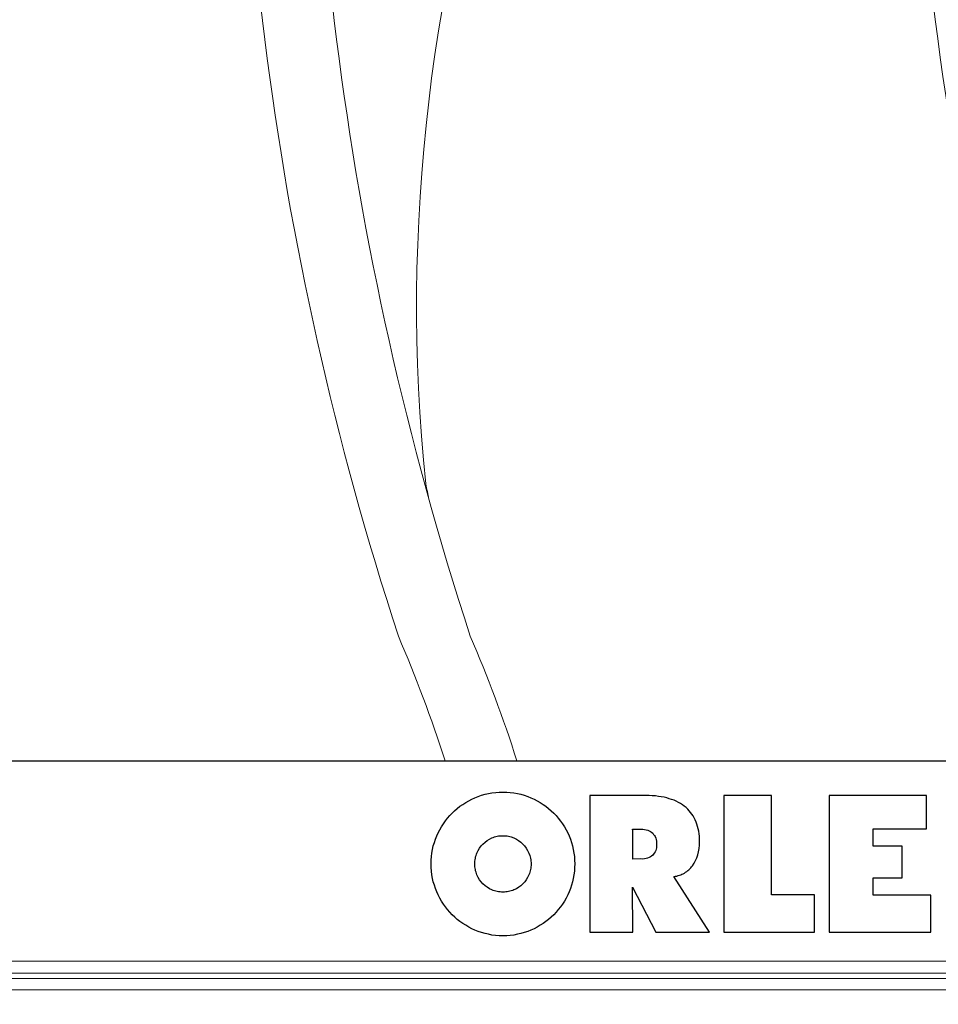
# Model space of a CAD drawing. Header units: metres. Extents: x 779 to 7046, y -512 to 9570.
# Tile 157 of 256: x 2475.62 to 2478.11, y -213.73 to -211.06. Entities that reach past the tile are written whole.
import ezdxf

# ---------------------------------------------------------------- set-up
doc = ezdxf.new("R2010")
doc.units = ezdxf.units.M
doc.linetypes.add('CIĄGłA', pattern=[0])
for name, color, linetype in [('1__logo', 7, 'Continuous'), ('PDF _Geometria', 7, 'Continuous'), ('TB_OBRYS1', 3, 'Continuous')]:
    doc.layers.add(name, color=color, linetype=linetype)
doc.layers.add('a___wymiary', color=9, linetype='Continuous', lineweight=18)
doc.layers.add('ZP_Zieleń', color=252, linetype='Continuous', lineweight=5)

# ---------------------------------------------------------------- blocks, each defined once
blk = doc.blocks.new('B-B')
at = {"layer": '1__logo', "color": 18, "lineweight": 25, "true_color": 0x000000}
for p, q in [((24.5981, -73.7649, -10.04), (24.6079, -73.763, -10.04)), ((24.5981, -73.7649, -10.04), (24.6079, -73.763, -10.04)), ((24.6079, -73.763, -10.04), (24.6177, -73.7612, -10.04)), ((24.6079, -73.763, -10.04), (24.6177, -73.7612, -10.04)), ((24.6177, -73.7612, -10.04), (24.6276, -73.7601, -10.04)), ((24.6177, -73.7612, -10.04), (24.6276, -73.7601, -10.04)), ((24.6276, -73.7601, -10.04), (24.6373, -73.7598, -10.04)), ((24.6276, -73.7601, -10.04), (24.6373, -73.7598, -10.04)), ((24.6373, -73.7598, -10.04), (24.647, -73.7595, -10.04)), ((24.6373, -73.7598, -10.04), (24.647, -73.7595, -10.04)), ((24.647, -73.7595, -10.04), (24.6569, -73.7599, -10.04)), ((24.647, -73.7595, -10.04), (24.6569, -73.7599, -10.04)), ((24.6569, -73.7599, -10.04), (24.6665, -73.7611, -10.04)), ((24.6569, -73.7599, -10.04), (24.6665, -73.7611, -10.04)), ((24.6665, -73.7611, -10.04), (24.6758, -73.7624, -10.04)), ((24.6665, -73.7611, -10.04), (24.6758, -73.7624, -10.04)), ((24.6758, -73.7624, -10.04), (24.6851, -73.7641, -10.04)), ((24.6758, -73.7624, -10.04), (24.6851, -73.7641, -10.04)), ((24.5362, -73.7918, -10.04), (24.5443, -73.7869, -10.04)), ((24.5362, -73.7918, -10.04), (24.5443, -73.7869, -10.04)), ((24.5443, -73.7869, -10.04), (24.5525, -73.7824, -10.04)), ((24.5443, -73.7869, -10.04), (24.5525, -73.7824, -10.04)), ((24.5525, -73.7824, -10.04), (24.561, -73.7778, -10.04)), ((24.5525, -73.7824, -10.04), (24.561, -73.7778, -10.04)), ((24.561, -73.7778, -10.04), (24.57, -73.7738, -10.04)), ((24.561, -73.7778, -10.04), (24.57, -73.7738, -10.04)), ((24.57, -73.7738, -10.04), (24.5792, -73.7706, -10.04)), ((24.57, -73.7738, -10.04), (24.5792, -73.7706, -10.04)), ((24.5792, -73.7706, -10.04), (24.5884, -73.7674, -10.04)), ((24.5792, -73.7706, -10.04), (24.5884, -73.7674, -10.04)), ((24.5884, -73.7674, -10.04), (24.5981, -73.7649, -10.04)), ((24.5884, -73.7674, -10.04), (24.5981, -73.7649, -10.04)), ((24.6851, -73.7641, -10.04), (24.6942, -73.7665, -10.04)), ((24.6851, -73.7641, -10.04), (24.6942, -73.7665, -10.04)), ((24.6942, -73.7665, -10.04), (24.7033, -73.7693, -10.04)), ((24.6942, -73.7665, -10.04), (24.7033, -73.7693, -10.04)), ((24.7033, -73.7693, -10.04), (24.7121, -73.7722, -10.04)), ((24.7033, -73.7693, -10.04), (24.7121, -73.7722, -10.04)), ((24.7121, -73.7722, -10.04), (24.7211, -73.7758, -10.04)), ((24.7121, -73.7722, -10.04), (24.7211, -73.7758, -10.04)), ((24.7211, -73.7758, -10.04), (24.7294, -73.7799, -10.04)), ((24.7211, -73.7758, -10.04), (24.7294, -73.7799, -10.04)), ((24.7294, -73.7799, -10.04), (24.7376, -73.784, -10.04)), ((24.7294, -73.7799, -10.04), (24.7376, -73.784, -10.04)), ((24.7376, -73.784, -10.04), (24.746, -73.7888, -10.04)), ((24.7376, -73.784, -10.04), (24.746, -73.7888, -10.04)), ((24.746, -73.7888, -10.04), (24.7538, -73.7941, -10.04)), ((24.746, -73.7888, -10.04), (24.7538, -73.7941, -10.04)), ((24.5006, -73.8225, -10.04), (24.5068, -73.8157, -10.04)), ((24.5006, -73.8225, -10.04), (24.5068, -73.8157, -10.04)), ((24.5068, -73.8157, -10.04), (24.5139, -73.8091, -10.04)), ((24.5068, -73.8157, -10.04), (24.5139, -73.8091, -10.04)), ((24.5139, -73.8091, -10.04), (24.521, -73.8033, -10.04)), ((24.5139, -73.8091, -10.04), (24.521, -73.8033, -10.04)), ((24.521, -73.8033, -10.04), (24.5286, -73.7974, -10.04)), ((24.521, -73.8033, -10.04), (24.5286, -73.7974, -10.04)), ((24.5286, -73.7974, -10.04), (24.5362, -73.7918, -10.04)), ((24.5286, -73.7974, -10.04), (24.5362, -73.7918, -10.04)), ((24.7538, -73.7941, -10.04), (24.7612, -73.7995, -10.04)), ((24.7538, -73.7941, -10.04), (24.7612, -73.7995, -10.04)), ((24.7612, -73.7995, -10.04), (24.7686, -73.8052, -10.04)), ((24.7612, -73.7995, -10.04), (24.7686, -73.8052, -10.04)), ((24.7686, -73.8052, -10.04), (24.7758, -73.8114, -10.04)), ((24.7686, -73.8052, -10.04), (24.7758, -73.8114, -10.04)), ((24.7758, -73.8114, -10.04), (24.7823, -73.8181, -10.04)), ((24.7758, -73.8114, -10.04), (24.7823, -73.8181, -10.04)), ((24.4829, -73.8446, -10.04), (24.4882, -73.8368, -10.04)), ((24.4829, -73.8446, -10.04), (24.4882, -73.8368, -10.04)), ((24.4882, -73.8368, -10.04), (24.4943, -73.8293, -10.04)), ((24.4882, -73.8368, -10.04), (24.4943, -73.8293, -10.04)), ((24.4943, -73.8293, -10.04), (24.5006, -73.8225, -10.04)), ((24.4943, -73.8293, -10.04), (24.5006, -73.8225, -10.04)), ((24.7823, -73.8181, -10.04), (24.7888, -73.8248, -10.04)), ((24.7823, -73.8181, -10.04), (24.7888, -73.8248, -10.04)), ((24.7888, -73.8248, -10.04), (24.795, -73.8319, -10.04)), ((24.7888, -73.8248, -10.04), (24.795, -73.8319, -10.04)), ((24.795, -73.8319, -10.04), (24.8009, -73.8394, -10.04)), ((24.795, -73.8319, -10.04), (24.8009, -73.8394, -10.04)), ((24.8009, -73.8394, -10.04), (24.8061, -73.8471, -10.04)), ((24.8009, -73.8394, -10.04), (24.8061, -73.8471, -10.04)), ((24.4649, -73.8772, -10.04), (24.4686, -73.8686, -10.04)), ((24.4649, -73.8772, -10.04), (24.4686, -73.8686, -10.04)), ((24.4686, -73.8686, -10.04), (24.473, -73.8603, -10.04)), ((24.4686, -73.8686, -10.04), (24.473, -73.8603, -10.04)), ((24.473, -73.8603, -10.04), (24.4779, -73.8523, -10.04)), ((24.473, -73.8603, -10.04), (24.4779, -73.8523, -10.04)), ((24.4779, -73.8523, -10.04), (24.4829, -73.8446, -10.04)), ((24.4779, -73.8523, -10.04), (24.4829, -73.8446, -10.04)), ((24.8061, -73.8471, -10.04), (24.8114, -73.8551, -10.04)), ((24.8061, -73.8471, -10.04), (24.8114, -73.8551, -10.04)), ((24.8114, -73.8551, -10.04), (24.816, -73.8637, -10.04)), ((24.8114, -73.8551, -10.04), (24.816, -73.8637, -10.04)), ((24.816, -73.8637, -10.04), (24.8202, -73.8723, -10.04)), ((24.816, -73.8637, -10.04), (24.8202, -73.8723, -10.04)), ((24.4552, -73.9038, -10.04), (24.458, -73.8947, -10.04)), ((24.4552, -73.9038, -10.04), (24.458, -73.8947, -10.04)), ((24.458, -73.8947, -10.04), (24.4613, -73.8858, -10.04)), ((24.458, -73.8947, -10.04), (24.4613, -73.8858, -10.04)), ((24.4613, -73.8858, -10.04), (24.4649, -73.8772, -10.04)), ((24.4613, -73.8858, -10.04), (24.4649, -73.8772, -10.04)), ((24.5898, -73.9002, -10.04), (24.5952, -73.895, -10.04)), ((24.5898, -73.9002, -10.04), (24.5952, -73.895, -10.04)), ((24.5952, -73.895, -10.04), (24.6016, -73.8908, -10.04)), ((24.5952, -73.895, -10.04), (24.6016, -73.8908, -10.04)), ((24.6016, -73.8908, -10.04), (24.6046, -73.8888, -10.04)), ((24.6016, -73.8908, -10.04), (24.6046, -73.8888, -10.04)), ((24.6046, -73.8888, -10.04), (24.608, -73.887, -10.04)), ((24.6046, -73.8888, -10.04), (24.608, -73.887, -10.04)), ((24.608, -73.887, -10.04), (24.6111, -73.8853, -10.04)), ((24.608, -73.887, -10.04), (24.6111, -73.8853, -10.04)), ((24.6111, -73.8853, -10.04), (24.6146, -73.8839, -10.04)), ((24.6111, -73.8853, -10.04), (24.6146, -73.8839, -10.04)), ((24.6146, -73.8839, -10.04), (24.6185, -73.8824, -10.04)), ((24.6146, -73.8839, -10.04), (24.6185, -73.8824, -10.04)), ((24.6185, -73.8824, -10.04), (24.6219, -73.881, -10.04)), ((24.6185, -73.8824, -10.04), (24.6219, -73.881, -10.04)), ((24.6219, -73.881, -10.04), (24.6256, -73.8804, -10.04)), ((24.6219, -73.881, -10.04), (24.6256, -73.8804, -10.04)), ((24.6256, -73.8804, -10.04), (24.6295, -73.8793, -10.04)), ((24.6256, -73.8804, -10.04), (24.6295, -73.8793, -10.04)), ((24.6295, -73.8793, -10.04), (24.6336, -73.8789, -10.04)), ((24.6295, -73.8793, -10.04), (24.6336, -73.8789, -10.04)), ((24.6336, -73.8789, -10.04), (24.6372, -73.8782, -10.04)), ((24.6336, -73.8789, -10.04), (24.6372, -73.8782, -10.04)), ((24.6372, -73.8782, -10.04), (24.641, -73.8782, -10.04)), ((24.6372, -73.8782, -10.04), (24.641, -73.8782, -10.04)), ((24.641, -73.8782, -10.04), (24.6451, -73.8782, -10.04)), ((24.641, -73.8782, -10.04), (24.6451, -73.8782, -10.04)), ((24.6451, -73.8782, -10.04), (24.6489, -73.8783, -10.04)), ((24.6451, -73.8782, -10.04), (24.6489, -73.8783, -10.04)), ((24.6489, -73.8783, -10.04), (24.6523, -73.8788, -10.04)), ((24.6489, -73.8783, -10.04), (24.6523, -73.8788, -10.04)), ((24.6523, -73.8788, -10.04), (24.6562, -73.8792, -10.04)), ((24.6523, -73.8788, -10.04), (24.6562, -73.8792, -10.04)), ((24.6562, -73.8792, -10.04), (24.6597, -73.88, -10.04)), ((24.6562, -73.8792, -10.04), (24.6597, -73.88, -10.04)), ((24.6597, -73.88, -10.04), (24.6671, -73.8816, -10.04)), ((24.6597, -73.88, -10.04), (24.6671, -73.8816, -10.04)), ((24.6671, -73.8816, -10.04), (24.6741, -73.8845, -10.04)), ((24.6671, -73.8816, -10.04), (24.6741, -73.8845, -10.04)), ((24.6741, -73.8845, -10.04), (24.6807, -73.8878, -10.04)), ((24.6741, -73.8845, -10.04), (24.6807, -73.8878, -10.04)), ((24.6807, -73.8878, -10.04), (24.6867, -73.8915, -10.04)), ((24.6807, -73.8878, -10.04), (24.6867, -73.8915, -10.04)), ((24.6867, -73.8915, -10.04), (24.6928, -73.896, -10.04)), ((24.6867, -73.8915, -10.04), (24.6928, -73.896, -10.04)), ((24.6928, -73.896, -10.04), (24.6982, -73.901, -10.04)), ((24.6928, -73.896, -10.04), (24.6982, -73.901, -10.04)), ((24.8202, -73.8723, -10.04), (24.8241, -73.881, -10.04)), ((24.8202, -73.8723, -10.04), (24.8241, -73.881, -10.04)), ((24.8241, -73.881, -10.04), (24.8277, -73.8901, -10.04)), ((24.8241, -73.881, -10.04), (24.8277, -73.8901, -10.04)), ((24.8277, -73.8901, -10.04), (24.8306, -73.8997, -10.04)), ((24.8277, -73.8901, -10.04), (24.8306, -73.8997, -10.04)), ((24.4499, -73.9319, -10.04), (24.4511, -73.9222, -10.04)), ((24.4499, -73.9319, -10.04), (24.4511, -73.9222, -10.04)), ((24.4511, -73.9222, -10.04), (24.4532, -73.9129, -10.04)), ((24.4511, -73.9222, -10.04), (24.4532, -73.9129, -10.04)), ((24.4532, -73.9129, -10.04), (24.4552, -73.9038, -10.04)), ((24.4532, -73.9129, -10.04), (24.4552, -73.9038, -10.04)), ((24.5733, -73.9243, -10.04), (24.5765, -73.9177, -10.04)), ((24.5733, -73.9243, -10.04), (24.5765, -73.9177, -10.04)), ((24.5765, -73.9177, -10.04), (24.5806, -73.9113, -10.04)), ((24.5765, -73.9177, -10.04), (24.5806, -73.9113, -10.04)), ((24.5806, -73.9113, -10.04), (24.5848, -73.9056, -10.04)), ((24.5806, -73.9113, -10.04), (24.5848, -73.9056, -10.04)), ((24.5848, -73.9056, -10.04), (24.5898, -73.9002, -10.04)), ((24.5848, -73.9056, -10.04), (24.5898, -73.9002, -10.04)), ((24.6982, -73.901, -10.04), (24.703, -73.9065, -10.04)), ((24.6982, -73.901, -10.04), (24.703, -73.9065, -10.04)), ((24.703, -73.9065, -10.04), (24.7075, -73.9125, -10.04)), ((24.703, -73.9065, -10.04), (24.7075, -73.9125, -10.04)), ((24.7075, -73.9125, -10.04), (24.7095, -73.9155, -10.04)), ((24.7075, -73.9125, -10.04), (24.7095, -73.9155, -10.04)), ((24.7095, -73.9155, -10.04), (24.7113, -73.9189, -10.04)), ((24.7095, -73.9155, -10.04), (24.7113, -73.9189, -10.04)), ((24.7113, -73.9189, -10.04), (24.7131, -73.9223, -10.04)), ((24.7113, -73.9189, -10.04), (24.7131, -73.9223, -10.04)), ((24.7131, -73.9223, -10.04), (24.7145, -73.9258, -10.04)), ((24.7131, -73.9223, -10.04), (24.7145, -73.9258, -10.04)), ((24.8306, -73.8997, -10.04), (24.8331, -73.909, -10.04)), ((24.8306, -73.8997, -10.04), (24.8331, -73.909, -10.04)), ((24.8331, -73.909, -10.04), (24.8352, -73.9187, -10.04)), ((24.8331, -73.909, -10.04), (24.8352, -73.9187, -10.04)), ((24.8352, -73.9187, -10.04), (24.8368, -73.9289, -10.04)), ((24.8352, -73.9187, -10.04), (24.8368, -73.9289, -10.04)), ((24.4485, -73.9607, -10.04), (24.4486, -73.9509, -10.04)), ((24.4485, -73.9607, -10.04), (24.4486, -73.9509, -10.04)), ((24.4486, -73.9509, -10.04), (24.4491, -73.9414, -10.04)), ((24.4486, -73.9509, -10.04), (24.4491, -73.9414, -10.04)), ((24.4491, -73.9414, -10.04), (24.4499, -73.9319, -10.04)), ((24.4491, -73.9414, -10.04), (24.4499, -73.9319, -10.04)), ((24.567, -73.9533, -10.04), (24.5671, -73.9495, -10.04)), ((24.567, -73.9533, -10.04), (24.5671, -73.9495, -10.04)), ((24.5671, -73.9495, -10.04), (24.5675, -73.9457, -10.04)), ((24.5671, -73.9495, -10.04), (24.5675, -73.9457, -10.04)), ((24.5675, -73.9457, -10.04), (24.5679, -73.9418, -10.04)), ((24.5675, -73.9457, -10.04), (24.5679, -73.9418, -10.04)), ((24.5679, -73.9418, -10.04), (24.5687, -73.9383, -10.04)), ((24.5679, -73.9418, -10.04), (24.5687, -73.9383, -10.04)), ((24.5687, -73.9383, -10.04), (24.5708, -73.9311, -10.04)), ((24.5687, -73.9383, -10.04), (24.5708, -73.9311, -10.04)), ((24.5708, -73.9311, -10.04), (24.5733, -73.9243, -10.04)), ((24.5708, -73.9311, -10.04), (24.5733, -73.9243, -10.04)), ((24.7145, -73.9258, -10.04), (24.7159, -73.9293, -10.04)), ((24.7145, -73.9258, -10.04), (24.7159, -73.9293, -10.04)), ((24.7159, -73.9293, -10.04), (24.7169, -73.9329, -10.04)), ((24.7159, -73.9293, -10.04), (24.7169, -73.9329, -10.04)), ((24.7169, -73.9329, -10.04), (24.718, -73.9368, -10.04)), ((24.7169, -73.9329, -10.04), (24.718, -73.9368, -10.04)), ((24.718, -73.9368, -10.04), (24.7187, -73.9404, -10.04)), ((24.718, -73.9368, -10.04), (24.7187, -73.9404, -10.04)), ((24.7187, -73.9404, -10.04), (24.7194, -73.9444, -10.04)), ((24.7187, -73.9404, -10.04), (24.7194, -73.9444, -10.04)), ((24.7194, -73.9444, -10.04), (24.7198, -73.9485, -10.04)), ((24.7194, -73.9444, -10.04), (24.7198, -73.9485, -10.04)), ((24.7198, -73.9485, -10.04), (24.7201, -73.9522, -10.04)), ((24.7198, -73.9485, -10.04), (24.7201, -73.9522, -10.04)), ((24.8368, -73.9289, -10.04), (24.8378, -73.9385, -10.04)), ((24.8368, -73.9289, -10.04), (24.8378, -73.9385, -10.04)), ((24.8378, -73.9385, -10.04), (24.8385, -73.9485, -10.04)), ((24.8378, -73.9385, -10.04), (24.8385, -73.9485, -10.04)), ((24.8385, -73.9485, -10.04), (24.8385, -73.9583, -10.04)), ((24.8385, -73.9485, -10.04), (24.8385, -73.9583, -10.04)), ((24.4493, -73.9707, -10.04), (24.4485, -73.9607, -10.04)), ((24.4493, -73.9707, -10.04), (24.4485, -73.9607, -10.04)), ((24.4503, -73.9803, -10.04), (24.4493, -73.9707, -10.04)), ((24.4503, -73.9803, -10.04), (24.4493, -73.9707, -10.04)), ((24.567, -73.957, -10.04), (24.567, -73.9533, -10.04)), ((24.567, -73.957, -10.04), (24.567, -73.9533, -10.04)), ((24.5673, -73.9607, -10.04), (24.567, -73.957, -10.04)), ((24.5673, -73.9607, -10.04), (24.567, -73.957, -10.04)), ((24.5677, -73.9648, -10.04), (24.5673, -73.9607, -10.04)), ((24.5677, -73.9648, -10.04), (24.5673, -73.9607, -10.04)), ((24.5683, -73.9684, -10.04), (24.5677, -73.9648, -10.04)), ((24.5683, -73.9684, -10.04), (24.5677, -73.9648, -10.04)), ((24.5691, -73.9724, -10.04), (24.5683, -73.9684, -10.04)), ((24.5691, -73.9724, -10.04), (24.5683, -73.9684, -10.04)), ((24.5702, -73.9764, -10.04), (24.5691, -73.9724, -10.04)), ((24.5702, -73.9764, -10.04), (24.5691, -73.9724, -10.04)), ((24.5712, -73.9799, -10.04), (24.5702, -73.9764, -10.04)), ((24.5712, -73.9799, -10.04), (24.5702, -73.9764, -10.04)), ((24.7183, -73.9709, -10.04), (24.7163, -73.9781, -10.04)), ((24.7183, -73.9709, -10.04), (24.7163, -73.9781, -10.04)), ((24.7196, -73.9635, -10.04), (24.7183, -73.9709, -10.04)), ((24.7196, -73.9635, -10.04), (24.7183, -73.9709, -10.04)), ((24.7201, -73.9559, -10.04), (24.7196, -73.9635, -10.04)), ((24.7201, -73.9559, -10.04), (24.7196, -73.9635, -10.04)), ((24.7201, -73.9522, -10.04), (24.7201, -73.9559, -10.04)), ((24.7201, -73.9522, -10.04), (24.7201, -73.9559, -10.04)), ((24.8372, -73.9773, -10.04), (24.8359, -73.987, -10.04)), ((24.8372, -73.9773, -10.04), (24.8359, -73.987, -10.04)), ((24.838, -73.9678, -10.04), (24.8372, -73.9773, -10.04)), ((24.838, -73.9678, -10.04), (24.8372, -73.9773, -10.04)), ((24.8385, -73.9583, -10.04), (24.838, -73.9678, -10.04)), ((24.8385, -73.9583, -10.04), (24.838, -73.9678, -10.04)), ((24.4518, -73.9901, -10.04), (24.4503, -73.9803, -10.04)), ((24.4518, -73.9901, -10.04), (24.4503, -73.9803, -10.04)), ((24.454, -74.0002, -10.04), (24.4518, -73.9901, -10.04)), ((24.454, -74.0002, -10.04), (24.4518, -73.9901, -10.04)), ((24.4565, -74.0095, -10.04), (24.454, -74.0002, -10.04)), ((24.4565, -74.0095, -10.04), (24.454, -74.0002, -10.04)), ((24.5726, -73.9834, -10.04), (24.5712, -73.9799, -10.04)), ((24.5726, -73.9834, -10.04), (24.5712, -73.9799, -10.04)), ((24.574, -73.9869, -10.04), (24.5726, -73.9834, -10.04)), ((24.574, -73.9869, -10.04), (24.5726, -73.9834, -10.04)), ((24.5758, -73.9903, -10.04), (24.574, -73.9869, -10.04)), ((24.5758, -73.9903, -10.04), (24.574, -73.9869, -10.04)), ((24.5776, -73.9938, -10.04), (24.5758, -73.9903, -10.04)), ((24.5776, -73.9938, -10.04), (24.5758, -73.9903, -10.04)), ((24.5796, -73.9968, -10.04), (24.5776, -73.9938, -10.04)), ((24.5796, -73.9968, -10.04), (24.5776, -73.9938, -10.04)), ((24.5841, -74.0027, -10.04), (24.5796, -73.9968, -10.04)), ((24.5841, -74.0027, -10.04), (24.5796, -73.9968, -10.04)), ((24.5889, -74.0082, -10.04), (24.5841, -74.0027, -10.04)), ((24.5889, -74.0082, -10.04), (24.5841, -74.0027, -10.04)), ((24.7023, -74.0036, -10.04), (24.6973, -74.009, -10.04)), ((24.7023, -74.0036, -10.04), (24.6973, -74.009, -10.04)), ((24.7065, -73.9979, -10.04), (24.7023, -74.0036, -10.04)), ((24.7065, -73.9979, -10.04), (24.7023, -74.0036, -10.04)), ((24.7105, -73.9915, -10.04), (24.7065, -73.9979, -10.04)), ((24.7105, -73.9915, -10.04), (24.7065, -73.9979, -10.04)), ((24.7138, -73.9849, -10.04), (24.7105, -73.9915, -10.04)), ((24.7138, -73.9849, -10.04), (24.7105, -73.9915, -10.04)), ((24.7163, -73.9781, -10.04), (24.7138, -73.9849, -10.04)), ((24.7163, -73.9781, -10.04), (24.7138, -73.9849, -10.04)), ((24.8339, -73.9964, -10.04), (24.8319, -74.0054, -10.04)), ((24.8339, -73.9964, -10.04), (24.8319, -74.0054, -10.04)), ((24.8359, -73.987, -10.04), (24.8339, -73.9964, -10.04)), ((24.8359, -73.987, -10.04), (24.8339, -73.9964, -10.04)), ((24.4594, -74.0192, -10.04), (24.4565, -74.0095, -10.04)), ((24.4594, -74.0192, -10.04), (24.4565, -74.0095, -10.04)), ((24.463, -74.0283, -10.04), (24.4594, -74.0192, -10.04)), ((24.463, -74.0283, -10.04), (24.4594, -74.0192, -10.04)), ((24.4669, -74.0369, -10.04), (24.463, -74.0283, -10.04)), ((24.4669, -74.0369, -10.04), (24.463, -74.0283, -10.04)), ((24.5943, -74.0132, -10.04), (24.5889, -74.0082, -10.04)), ((24.5943, -74.0132, -10.04), (24.5889, -74.0082, -10.04)), ((24.6004, -74.0177, -10.04), (24.5943, -74.0132, -10.04)), ((24.6004, -74.0177, -10.04), (24.5943, -74.0132, -10.04)), ((24.6064, -74.0215, -10.04), (24.6004, -74.0177, -10.04)), ((24.6064, -74.0215, -10.04), (24.6004, -74.0177, -10.04)), ((24.613, -74.0247, -10.04), (24.6064, -74.0215, -10.04)), ((24.613, -74.0247, -10.04), (24.6064, -74.0215, -10.04)), ((24.6199, -74.0272, -10.04), (24.613, -74.0247, -10.04)), ((24.6199, -74.0272, -10.04), (24.613, -74.0247, -10.04)), ((24.6274, -74.0292, -10.04), (24.6199, -74.0272, -10.04)), ((24.6274, -74.0292, -10.04), (24.6199, -74.0272, -10.04)), ((24.6309, -74.03, -10.04), (24.6274, -74.0292, -10.04)), ((24.6309, -74.03, -10.04), (24.6274, -74.0292, -10.04)), ((24.6347, -74.0305, -10.04), (24.6309, -74.03, -10.04)), ((24.6347, -74.0305, -10.04), (24.6309, -74.03, -10.04)), ((24.6382, -74.0309, -10.04), (24.6347, -74.0305, -10.04)), ((24.6382, -74.0309, -10.04), (24.6347, -74.0305, -10.04)), ((24.642, -74.031, -10.04), (24.6382, -74.0309, -10.04)), ((24.642, -74.031, -10.04), (24.6382, -74.0309, -10.04)), ((24.6461, -74.031, -10.04), (24.642, -74.031, -10.04)), ((24.6461, -74.031, -10.04), (24.642, -74.031, -10.04)), ((24.6498, -74.0307, -10.04), (24.6461, -74.031, -10.04)), ((24.6498, -74.0307, -10.04), (24.6461, -74.031, -10.04)), ((24.6535, -74.0303, -10.04), (24.6498, -74.0307, -10.04)), ((24.6535, -74.0303, -10.04), (24.6498, -74.0307, -10.04)), ((24.6576, -74.03, -10.04), (24.6535, -74.0303, -10.04)), ((24.6576, -74.03, -10.04), (24.6535, -74.0303, -10.04)), ((24.6615, -74.0289, -10.04), (24.6576, -74.03, -10.04)), ((24.6615, -74.0289, -10.04), (24.6576, -74.03, -10.04)), ((24.6651, -74.0278, -10.04), (24.6615, -74.0289, -10.04)), ((24.6651, -74.0278, -10.04), (24.6615, -74.0289, -10.04)), ((24.6686, -74.0268, -10.04), (24.6651, -74.0278, -10.04)), ((24.6686, -74.0268, -10.04), (24.6651, -74.0278, -10.04)), ((24.6725, -74.0253, -10.04), (24.6686, -74.0268, -10.04)), ((24.6725, -74.0253, -10.04), (24.6686, -74.0268, -10.04)), ((24.6791, -74.0222, -10.04), (24.6725, -74.0253, -10.04)), ((24.6791, -74.0222, -10.04), (24.6725, -74.0253, -10.04)), ((24.6855, -74.0184, -10.04), (24.6791, -74.0222, -10.04)), ((24.6855, -74.0184, -10.04), (24.6791, -74.0222, -10.04)), ((24.6918, -74.0138, -10.04), (24.6855, -74.0184, -10.04)), ((24.6918, -74.0138, -10.04), (24.6855, -74.0184, -10.04)), ((24.6973, -74.009, -10.04), (24.6918, -74.0138, -10.04)), ((24.6973, -74.009, -10.04), (24.6918, -74.0138, -10.04)), ((24.8258, -74.0234, -10.04), (24.8222, -74.032, -10.04)), ((24.8258, -74.0234, -10.04), (24.8222, -74.032, -10.04)), ((24.8291, -74.0146, -10.04), (24.8258, -74.0234, -10.04)), ((24.8291, -74.0146, -10.04), (24.8258, -74.0234, -10.04)), ((24.8319, -74.0054, -10.04), (24.8291, -74.0146, -10.04)), ((24.8319, -74.0054, -10.04), (24.8291, -74.0146, -10.04)), ((24.4711, -74.0455, -10.04), (24.4669, -74.0369, -10.04)), ((24.4711, -74.0455, -10.04), (24.4669, -74.0369, -10.04)), ((24.4757, -74.0541, -10.04), (24.4711, -74.0455, -10.04)), ((24.4757, -74.0541, -10.04), (24.4711, -74.0455, -10.04)), ((24.481, -74.0621, -10.04), (24.4757, -74.0541, -10.04)), ((24.481, -74.0621, -10.04), (24.4757, -74.0541, -10.04)), ((24.8091, -74.057, -10.04), (24.8042, -74.0647, -10.04)), ((24.8091, -74.057, -10.04), (24.8042, -74.0647, -10.04)), ((24.814, -74.0489, -10.04), (24.8091, -74.057, -10.04)), ((24.814, -74.0489, -10.04), (24.8091, -74.057, -10.04)), ((24.8185, -74.0406, -10.04), (24.814, -74.0489, -10.04)), ((24.8185, -74.0406, -10.04), (24.814, -74.0489, -10.04)), ((24.8222, -74.032, -10.04), (24.8185, -74.0406, -10.04)), ((24.8222, -74.032, -10.04), (24.8185, -74.0406, -10.04)), ((24.4861, -74.0698, -10.04), (24.481, -74.0621, -10.04)), ((24.4861, -74.0698, -10.04), (24.481, -74.0621, -10.04)), ((24.4921, -74.0773, -10.04), (24.4861, -74.0698, -10.04)), ((24.4921, -74.0773, -10.04), (24.4861, -74.0698, -10.04)), ((24.4983, -74.0844, -10.04), (24.4921, -74.0773, -10.04)), ((24.4983, -74.0844, -10.04), (24.4921, -74.0773, -10.04)), ((24.5048, -74.0911, -10.04), (24.4983, -74.0844, -10.04)), ((24.5048, -74.0911, -10.04), (24.4983, -74.0844, -10.04)), ((24.7927, -74.0796, -10.04), (24.7865, -74.0867, -10.04)), ((24.7927, -74.0796, -10.04), (24.7865, -74.0867, -10.04)), ((24.7989, -74.0724, -10.04), (24.7927, -74.0796, -10.04)), ((24.7989, -74.0724, -10.04), (24.7927, -74.0796, -10.04)), ((24.8042, -74.0647, -10.04), (24.7989, -74.0724, -10.04)), ((24.8042, -74.0647, -10.04), (24.7989, -74.0724, -10.04)), ((24.5113, -74.0978, -10.04), (24.5048, -74.0911, -10.04)), ((24.5113, -74.0978, -10.04), (24.5048, -74.0911, -10.04)), ((24.5184, -74.104, -10.04), (24.5113, -74.0978, -10.04)), ((24.5184, -74.104, -10.04), (24.5113, -74.0978, -10.04)), ((24.5259, -74.1097, -10.04), (24.5184, -74.104, -10.04)), ((24.5259, -74.1097, -10.04), (24.5184, -74.104, -10.04)), ((24.5333, -74.1151, -10.04), (24.5259, -74.1097, -10.04)), ((24.5333, -74.1151, -10.04), (24.5259, -74.1097, -10.04)), ((24.766, -74.1059, -10.04), (24.7585, -74.1119, -10.04)), ((24.766, -74.1059, -10.04), (24.7585, -74.1119, -10.04)), ((24.7732, -74.1001, -10.04), (24.766, -74.1059, -10.04)), ((24.7732, -74.1001, -10.04), (24.766, -74.1059, -10.04)), ((24.7803, -74.0935, -10.04), (24.7732, -74.1001, -10.04)), ((24.7803, -74.0935, -10.04), (24.7732, -74.1001, -10.04)), ((24.7865, -74.0867, -10.04), (24.7803, -74.0935, -10.04)), ((24.7865, -74.0867, -10.04), (24.7803, -74.0935, -10.04)), ((24.541, -74.1204, -10.04), (24.5333, -74.1151, -10.04)), ((24.541, -74.1204, -10.04), (24.5333, -74.1151, -10.04)), ((24.5494, -74.1249, -10.04), (24.541, -74.1204, -10.04)), ((24.5494, -74.1249, -10.04), (24.541, -74.1204, -10.04)), ((24.5577, -74.1293, -10.04), (24.5494, -74.1249, -10.04)), ((24.5577, -74.1293, -10.04), (24.5494, -74.1249, -10.04)), ((24.566, -74.1334, -10.04), (24.5577, -74.1293, -10.04)), ((24.566, -74.1334, -10.04), (24.5577, -74.1293, -10.04)), ((24.5749, -74.137, -10.04), (24.566, -74.1334, -10.04)), ((24.5749, -74.137, -10.04), (24.566, -74.1334, -10.04)), ((24.5837, -74.1399, -10.04), (24.5749, -74.137, -10.04)), ((24.5837, -74.1399, -10.04), (24.5749, -74.137, -10.04)), ((24.717, -74.135, -10.04), (24.7079, -74.1386, -10.04)), ((24.717, -74.135, -10.04), (24.7079, -74.1386, -10.04)), ((24.726, -74.1311, -10.04), (24.717, -74.135, -10.04)), ((24.726, -74.1311, -10.04), (24.717, -74.135, -10.04)), ((24.7346, -74.1268, -10.04), (24.726, -74.1311, -10.04)), ((24.7346, -74.1268, -10.04), (24.726, -74.1311, -10.04)), ((24.7428, -74.1223, -10.04), (24.7346, -74.1268, -10.04)), ((24.7428, -74.1223, -10.04), (24.7346, -74.1268, -10.04)), ((24.7509, -74.1174, -10.04), (24.7428, -74.1223, -10.04)), ((24.7509, -74.1174, -10.04), (24.7428, -74.1223, -10.04)), ((24.7585, -74.1119, -10.04), (24.7509, -74.1174, -10.04)), ((24.7585, -74.1119, -10.04), (24.7509, -74.1174, -10.04)), ((24.869, -74.1525, -10.04), (24.5048, -74.2204, -10.04)), ((24.869, -74.1525, -10.04), (24.5048, -74.2204, -10.04)), ((24.5929, -74.1427, -10.04), (24.5837, -74.1399, -10.04)), ((24.5929, -74.1427, -10.04), (24.5837, -74.1399, -10.04)), ((24.602, -74.1451, -10.04), (24.5929, -74.1427, -10.04)), ((24.602, -74.1451, -10.04), (24.5929, -74.1427, -10.04)), ((24.6113, -74.1468, -10.04), (24.602, -74.1451, -10.04)), ((24.6113, -74.1468, -10.04), (24.602, -74.1451, -10.04)), ((24.6206, -74.1481, -10.04), (24.6113, -74.1468, -10.04)), ((24.6206, -74.1481, -10.04), (24.6113, -74.1468, -10.04)), ((24.6301, -74.1489, -10.04), (24.6206, -74.1481, -10.04)), ((24.6301, -74.1489, -10.04), (24.6206, -74.1481, -10.04)), ((24.64, -74.1493, -10.04), (24.6301, -74.1489, -10.04)), ((24.64, -74.1493, -10.04), (24.6301, -74.1489, -10.04)), ((24.6498, -74.1494, -10.04), (24.64, -74.1493, -10.04)), ((24.6498, -74.1494, -10.04), (24.64, -74.1493, -10.04)), ((24.6594, -74.1487, -10.04), (24.6498, -74.1494, -10.04)), ((24.6594, -74.1487, -10.04), (24.6498, -74.1494, -10.04)), ((24.6693, -74.1476, -10.04), (24.6594, -74.1487, -10.04)), ((24.6693, -74.1476, -10.04), (24.6594, -74.1487, -10.04)), ((24.6792, -74.1462, -10.04), (24.6693, -74.1476, -10.04)), ((24.6792, -74.1462, -10.04), (24.6693, -74.1476, -10.04)), ((24.689, -74.144, -10.04), (24.6792, -74.1462, -10.04)), ((24.689, -74.144, -10.04), (24.6792, -74.1462, -10.04)), ((24.6986, -74.1414, -10.04), (24.689, -74.144, -10.04)), ((24.6986, -74.1414, -10.04), (24.689, -74.144, -10.04)), ((24.7079, -74.1386, -10.04), (24.6986, -74.1414, -10.04)), ((24.7079, -74.1386, -10.04), (24.6986, -74.1414, -10.04)), ((24.8968, -74.3018, -10.04), (24.869, -74.1525, -10.04)), ((24.8968, -74.3018, -10.04), (24.869, -74.1525, -10.04)), ((24.5048, -74.2204, -10.04), (24.526, -74.3344, -10.04)), ((24.5048, -74.2204, -10.04), (24.526, -74.3344, -10.04)), ((24.721, -74.2981, -10.04), (24.7254, -74.2973, -10.04)), ((24.721, -74.2981, -10.04), (24.7254, -74.2973, -10.04)), ((24.7252, -74.3202, -10.04), (24.721, -74.2981, -10.04)), ((24.7252, -74.3202, -10.04), (24.721, -74.2981, -10.04)), ((24.7254, -74.2973, -10.04), (24.7966, -74.284, -10.04)), ((24.7254, -74.2973, -10.04), (24.7966, -74.284, -10.04)), ((24.7966, -74.284, -10.04), (24.8002, -74.2833, -10.04)), ((24.7966, -74.284, -10.04), (24.8002, -74.2833, -10.04)), ((24.8002, -74.2833, -10.04), (24.8043, -74.3055, -10.04)), ((24.8002, -74.2833, -10.04), (24.8043, -74.3055, -10.04)), ((24.526, -74.3344, -10.04), (24.6462, -74.312, -10.04)), ((24.526, -74.3344, -10.04), (24.6462, -74.312, -10.04)), ((24.6462, -74.312, -10.04), (24.5376, -74.3965, -10.04)), ((24.6462, -74.312, -10.04), (24.5376, -74.3965, -10.04)), ((24.726, -74.3249, -10.04), (24.7252, -74.3202, -10.04)), ((24.726, -74.3249, -10.04), (24.7252, -74.3202, -10.04)), ((24.8043, -74.3055, -10.04), (24.8053, -74.3106, -10.04)), ((24.8043, -74.3055, -10.04), (24.8053, -74.3106, -10.04)), ((24.8052, -74.3241, -10.04), (24.8044, -74.328, -10.04)), ((24.8052, -74.3241, -10.04), (24.8044, -74.328, -10.04)), ((24.8055, -74.3199, -10.04), (24.8052, -74.3241, -10.04)), ((24.8055, -74.3199, -10.04), (24.8052, -74.3241, -10.04)), ((24.8053, -74.3106, -10.04), (24.8054, -74.3154, -10.04)), ((24.8053, -74.3106, -10.04), (24.8054, -74.3154, -10.04)), ((24.8054, -74.3154, -10.04), (24.8055, -74.3199, -10.04)), ((24.8054, -74.3154, -10.04), (24.8055, -74.3199, -10.04)), ((24.8985, -74.3105, -10.04), (24.8968, -74.3018, -10.04)), ((24.8985, -74.3105, -10.04), (24.8968, -74.3018, -10.04)), ((24.8996, -74.3189, -10.04), (24.8985, -74.3105, -10.04)), ((24.8996, -74.3189, -10.04), (24.8985, -74.3105, -10.04)), ((24.9005, -74.3274, -10.04), (24.8996, -74.3189, -10.04)), ((24.9005, -74.3274, -10.04), (24.8996, -74.3189, -10.04)), ((24.7277, -74.3295, -10.04), (24.726, -74.3249, -10.04)), ((24.7277, -74.3295, -10.04), (24.726, -74.3249, -10.04)), ((24.7292, -74.3338, -10.04), (24.7277, -74.3295, -10.04)), ((24.7292, -74.3338, -10.04), (24.7277, -74.3295, -10.04)), ((24.731, -74.3375, -10.04), (24.7292, -74.3338, -10.04)), ((24.731, -74.3375, -10.04), (24.7292, -74.3338, -10.04)), ((24.7332, -74.3413, -10.04), (24.731, -74.3375, -10.04)), ((24.7332, -74.3413, -10.04), (24.731, -74.3375, -10.04)), ((24.7356, -74.3442, -10.04), (24.7332, -74.3413, -10.04)), ((24.7356, -74.3442, -10.04), (24.7332, -74.3413, -10.04)), ((24.7381, -74.3471, -10.04), (24.7356, -74.3442, -10.04)), ((24.7381, -74.3471, -10.04), (24.7356, -74.3442, -10.04)), ((24.7412, -74.3496, -10.04), (24.7381, -74.3471, -10.04)), ((24.7412, -74.3496, -10.04), (24.7381, -74.3471, -10.04)), ((24.7441, -74.3513, -10.04), (24.7412, -74.3496, -10.04)), ((24.7441, -74.3513, -10.04), (24.7412, -74.3496, -10.04)), ((24.7474, -74.3529, -10.04), (24.7441, -74.3513, -10.04)), ((24.7474, -74.3529, -10.04), (24.7441, -74.3513, -10.04)), ((24.7846, -74.3509, -10.04), (24.7808, -74.3527, -10.04)), ((24.7846, -74.3509, -10.04), (24.7808, -74.3527, -10.04)), ((24.7884, -74.349, -10.04), (24.7846, -74.3509, -10.04)), ((24.7884, -74.349, -10.04), (24.7846, -74.3509, -10.04)), ((24.7918, -74.3469, -10.04), (24.7884, -74.349, -10.04)), ((24.7918, -74.3469, -10.04), (24.7884, -74.349, -10.04)), ((24.7947, -74.3445, -10.04), (24.7918, -74.3469, -10.04)), ((24.7947, -74.3445, -10.04), (24.7918, -74.3469, -10.04)), ((24.7972, -74.3418, -10.04), (24.7947, -74.3445, -10.04)), ((24.7972, -74.3418, -10.04), (24.7947, -74.3445, -10.04)), ((24.7996, -74.3387, -10.04), (24.7972, -74.3418, -10.04)), ((24.7996, -74.3387, -10.04), (24.7972, -74.3418, -10.04)), ((24.8016, -74.3353, -10.04), (24.7996, -74.3387, -10.04)), ((24.8016, -74.3353, -10.04), (24.7996, -74.3387, -10.04)), ((24.8029, -74.332, -10.04), (24.8016, -74.3353, -10.04)), ((24.8029, -74.332, -10.04), (24.8016, -74.3353, -10.04)), ((24.8044, -74.328, -10.04), (24.8029, -74.332, -10.04)), ((24.8044, -74.328, -10.04), (24.8029, -74.332, -10.04)), ((24.9009, -74.3356, -10.04), (24.9005, -74.3274, -10.04)), ((24.9009, -74.3356, -10.04), (24.9005, -74.3274, -10.04)), ((24.9012, -74.3434, -10.04), (24.9009, -74.3356, -10.04)), ((24.9012, -74.3434, -10.04), (24.9009, -74.3356, -10.04)), ((24.901, -74.3585, -10.04), (24.9011, -74.351, -10.04)), ((24.901, -74.3585, -10.04), (24.9011, -74.351, -10.04)), ((24.9011, -74.351, -10.04), (24.9012, -74.3434, -10.04)), ((24.9011, -74.351, -10.04), (24.9012, -74.3434, -10.04)), ((24.7511, -74.3545, -10.04), (24.7474, -74.3529, -10.04)), ((24.7511, -74.3545, -10.04), (24.7474, -74.3529, -10.04)), ((24.755, -74.3552, -10.04), (24.7511, -74.3545, -10.04)), ((24.755, -74.3552, -10.04), (24.7511, -74.3545, -10.04)), ((24.7588, -74.3557, -10.04), (24.755, -74.3552, -10.04)), ((24.7588, -74.3557, -10.04), (24.755, -74.3552, -10.04)), ((24.763, -74.356, -10.04), (24.7588, -74.3557, -10.04)), ((24.763, -74.356, -10.04), (24.7588, -74.3557, -10.04)), ((24.7674, -74.3556, -10.04), (24.763, -74.356, -10.04)), ((24.7674, -74.3556, -10.04), (24.763, -74.356, -10.04)), ((24.7722, -74.3547, -10.04), (24.7674, -74.3556, -10.04)), ((24.7722, -74.3547, -10.04), (24.7674, -74.3556, -10.04)), ((24.7765, -74.3539, -10.04), (24.7722, -74.3547, -10.04)), ((24.7765, -74.3539, -10.04), (24.7722, -74.3547, -10.04)), ((24.7808, -74.3527, -10.04), (24.7765, -74.3539, -10.04)), ((24.7808, -74.3527, -10.04), (24.7765, -74.3539, -10.04)), ((24.8981, -74.3793, -10.04), (24.8991, -74.3724, -10.04)), ((24.8981, -74.3793, -10.04), (24.8991, -74.3724, -10.04)), ((24.8991, -74.3724, -10.04), (24.9, -74.3654, -10.04)), ((24.8991, -74.3724, -10.04), (24.9, -74.3654, -10.04)), ((24.9, -74.3654, -10.04), (24.901, -74.3585, -10.04)), ((24.9, -74.3654, -10.04), (24.901, -74.3585, -10.04)), ((24.5376, -74.3965, -10.04), (24.5642, -74.5392, -10.04)), ((24.5376, -74.3965, -10.04), (24.5642, -74.5392, -10.04)), ((24.8876, -74.4095, -10.04), (24.8903, -74.4037, -10.04)), ((24.8876, -74.4095, -10.04), (24.8903, -74.4037, -10.04)), ((24.8903, -74.4037, -10.04), (24.8926, -74.398, -10.04)), ((24.8903, -74.4037, -10.04), (24.8926, -74.398, -10.04)), ((24.8926, -74.398, -10.04), (24.8948, -74.392, -10.04)), ((24.8926, -74.398, -10.04), (24.8948, -74.392, -10.04)), ((24.8948, -74.392, -10.04), (24.8967, -74.3856, -10.04)), ((24.8948, -74.392, -10.04), (24.8967, -74.3856, -10.04)), ((24.8967, -74.3856, -10.04), (24.8981, -74.3793, -10.04)), ((24.8967, -74.3856, -10.04), (24.8981, -74.3793, -10.04)), ((24.5642, -74.5392, -10.04), (24.6947, -74.4168, -10.04)), ((24.5642, -74.5392, -10.04), (24.6947, -74.4168, -10.04)), ((24.6947, -74.4168, -10.04), (24.6961, -74.4203, -10.04)), ((24.6947, -74.4168, -10.04), (24.6961, -74.4203, -10.04)), ((24.6961, -74.4203, -10.04), (24.6976, -74.4242, -10.04)), ((24.6961, -74.4203, -10.04), (24.6976, -74.4242, -10.04)), ((24.6976, -74.4242, -10.04), (24.6993, -74.4276, -10.04)), ((24.6976, -74.4242, -10.04), (24.6993, -74.4276, -10.04)), ((24.6993, -74.4276, -10.04), (24.7011, -74.431, -10.04)), ((24.6993, -74.4276, -10.04), (24.7011, -74.431, -10.04)), ((24.7011, -74.431, -10.04), (24.7028, -74.4341, -10.04)), ((24.7011, -74.431, -10.04), (24.7028, -74.4341, -10.04)), ((24.8699, -74.4338, -10.04), (24.874, -74.4293, -10.04)), ((24.8699, -74.4338, -10.04), (24.874, -74.4293, -10.04)), ((24.874, -74.4293, -10.04), (24.878, -74.4248, -10.04)), ((24.874, -74.4293, -10.04), (24.878, -74.4248, -10.04)), ((24.878, -74.4248, -10.04), (24.8813, -74.42, -10.04)), ((24.878, -74.4248, -10.04), (24.8813, -74.42, -10.04)), ((24.8813, -74.42, -10.04), (24.8845, -74.4149, -10.04)), ((24.8813, -74.42, -10.04), (24.8845, -74.4149, -10.04)), ((24.8845, -74.4149, -10.04), (24.8876, -74.4095, -10.04)), ((24.8845, -74.4149, -10.04), (24.8876, -74.4095, -10.04)), ((24.7028, -74.4341, -10.04), (24.7049, -74.4371, -10.04)), ((24.7028, -74.4341, -10.04), (24.7049, -74.4371, -10.04)), ((24.7049, -74.4371, -10.04), (24.7069, -74.4401, -10.04)), ((24.7049, -74.4371, -10.04), (24.7069, -74.4401, -10.04)), ((24.7069, -74.4401, -10.04), (24.7093, -74.443, -10.04)), ((24.7069, -74.4401, -10.04), (24.7093, -74.443, -10.04)), ((24.7093, -74.443, -10.04), (24.7121, -74.4459, -10.04)), ((24.7093, -74.443, -10.04), (24.7121, -74.4459, -10.04)), ((24.7121, -74.4459, -10.04), (24.7145, -74.4485, -10.04)), ((24.7121, -74.4459, -10.04), (24.7145, -74.4485, -10.04)), ((24.7145, -74.4485, -10.04), (24.7176, -74.4509, -10.04)), ((24.7145, -74.4485, -10.04), (24.7176, -74.4509, -10.04)), ((24.7176, -74.4509, -10.04), (24.7202, -74.453, -10.04)), ((24.7176, -74.4509, -10.04), (24.7202, -74.453, -10.04)), ((24.7202, -74.453, -10.04), (24.7233, -74.4555, -10.04)), ((24.7202, -74.453, -10.04), (24.7233, -74.4555, -10.04)), ((24.7233, -74.4555, -10.04), (24.7263, -74.4575, -10.04)), ((24.7233, -74.4555, -10.04), (24.7263, -74.4575, -10.04)), ((24.7263, -74.4575, -10.04), (24.7296, -74.4592, -10.04)), ((24.7263, -74.4575, -10.04), (24.7296, -74.4592, -10.04)), ((24.8279, -74.4604, -10.04), (24.8342, -74.4577, -10.04)), ((24.8279, -74.4604, -10.04), (24.8342, -74.4577, -10.04)), ((24.8342, -74.4577, -10.04), (24.8401, -74.4551, -10.04)), ((24.8342, -74.4577, -10.04), (24.8401, -74.4551, -10.04)), ((24.8401, -74.4551, -10.04), (24.8456, -74.4522, -10.04)), ((24.8401, -74.4551, -10.04), (24.8456, -74.4522, -10.04)), ((24.8456, -74.4522, -10.04), (24.851, -74.449, -10.04)), ((24.8456, -74.4522, -10.04), (24.851, -74.449, -10.04)), ((24.851, -74.449, -10.04), (24.8564, -74.4457, -10.04)), ((24.851, -74.449, -10.04), (24.8564, -74.4457, -10.04)), ((24.8564, -74.4457, -10.04), (24.8613, -74.4418, -10.04)), ((24.8564, -74.4457, -10.04), (24.8613, -74.4418, -10.04)), ((24.8613, -74.4418, -10.04), (24.8658, -74.4379, -10.04)), ((24.8613, -74.4418, -10.04), (24.8658, -74.4379, -10.04)), ((24.8658, -74.4379, -10.04), (24.8699, -74.4338, -10.04)), ((24.8658, -74.4379, -10.04), (24.8699, -74.4338, -10.04)), ((24.7296, -74.4592, -10.04), (24.733, -74.4612, -10.04)), ((24.7296, -74.4592, -10.04), (24.733, -74.4612, -10.04)), ((24.733, -74.4612, -10.04), (24.7403, -74.4639, -10.04)), ((24.733, -74.4612, -10.04), (24.7403, -74.4639, -10.04)), ((24.7403, -74.4639, -10.04), (24.7479, -74.4667, -10.04)), ((24.7403, -74.4639, -10.04), (24.7479, -74.4667, -10.04)), ((24.7479, -74.4667, -10.04), (24.7557, -74.4682, -10.04)), ((24.7479, -74.4667, -10.04), (24.7557, -74.4682, -10.04)), ((24.7557, -74.4682, -10.04), (24.7643, -74.4696, -10.04)), ((24.7557, -74.4682, -10.04), (24.7643, -74.4696, -10.04)), ((24.7643, -74.4696, -10.04), (24.7727, -74.4703, -10.04)), ((24.7643, -74.4696, -10.04), (24.7727, -74.4703, -10.04)), ((24.7727, -74.4703, -10.04), (24.782, -74.4701, -10.04)), ((24.7727, -74.4703, -10.04), (24.782, -74.4701, -10.04)), ((24.782, -74.4701, -10.04), (24.7912, -74.4691, -10.04)), ((24.782, -74.4701, -10.04), (24.7912, -74.4691, -10.04)), ((24.7912, -74.4691, -10.04), (24.8007, -74.4677, -10.04)), ((24.7912, -74.4691, -10.04), (24.8007, -74.4677, -10.04)), ((24.8007, -74.4677, -10.04), (24.808, -74.4664, -10.04)), ((24.8007, -74.4677, -10.04), (24.808, -74.4664, -10.04)), ((24.808, -74.4664, -10.04), (24.8148, -74.4647, -10.04)), ((24.808, -74.4664, -10.04), (24.8148, -74.4647, -10.04)), ((24.8148, -74.4647, -10.04), (24.8216, -74.4627, -10.04)), ((24.8148, -74.4647, -10.04), (24.8216, -74.4627, -10.04)), ((24.8216, -74.4627, -10.04), (24.8279, -74.4604, -10.04)), ((24.8216, -74.4627, -10.04), (24.8279, -74.4604, -10.04)), ((24.9355, -74.5095, -10.04), (24.5713, -74.5773, -10.04)), ((24.9355, -74.5095, -10.04), (24.5713, -74.5773, -10.04)), ((24.9592, -74.6366, -10.04), (24.9355, -74.5095, -10.04)), ((24.9592, -74.6366, -10.04), (24.9355, -74.5095, -10.04)), ((24.5713, -74.5773, -10.04), (24.6163, -74.8192, -10.04)), ((24.5713, -74.5773, -10.04), (24.6163, -74.8192, -10.04)), ((24.6941, -74.686, -10.04), (24.9592, -74.6366, -10.04)), ((24.6941, -74.686, -10.04), (24.9592, -74.6366, -10.04)), ((24.7155, -74.8007, -10.04), (24.6941, -74.686, -10.04)), ((24.7155, -74.8007, -10.04), (24.6941, -74.686, -10.04)), ((24.6163, -74.8192, -10.04), (24.7155, -74.8007, -10.04)), ((24.6163, -74.8192, -10.04), (24.7155, -74.8007, -10.04)), ((24.9878, -74.7902, -10.04), (24.6236, -74.8581, -10.04)), ((24.9878, -74.7902, -10.04), (24.6236, -74.8581, -10.04)), ((25.0362, -75.0502, -10.04), (24.9878, -74.7902, -10.04)), ((25.0362, -75.0502, -10.04), (24.9878, -74.7902, -10.04)), ((24.6236, -74.8581, -10.04), (24.6742, -75.1297, -10.04)), ((24.6236, -74.8581, -10.04), (24.6742, -75.1297, -10.04)), ((24.875, -74.933, -10.04), (24.9208, -74.9244, -10.04)), ((24.875, -74.933, -10.04), (24.9208, -74.9244, -10.04)), ((24.8893, -75.01, -10.04), (24.875, -74.933, -10.04)), ((24.8893, -75.01, -10.04), (24.875, -74.933, -10.04)), ((24.9208, -74.9244, -10.04), (24.9473, -75.0668, -10.04)), ((24.9208, -74.9244, -10.04), (24.9473, -75.0668, -10.04)), ((24.7443, -74.9573, -10.04), (24.7904, -74.9487, -10.04)), ((24.7443, -74.9573, -10.04), (24.7904, -74.9487, -10.04)), ((24.7729, -75.1113, -10.04), (24.7443, -74.9573, -10.04)), ((24.7729, -75.1113, -10.04), (24.7443, -74.9573, -10.04)), ((24.7904, -74.9487, -10.04), (24.8047, -75.0257, -10.04)), ((24.7904, -74.9487, -10.04), (24.8047, -75.0257, -10.04)), ((24.8047, -75.0257, -10.04), (24.8893, -75.01, -10.04)), ((24.8047, -75.0257, -10.04), (24.8893, -75.01, -10.04)), ((24.9473, -75.0668, -10.04), (25.0362, -75.0502, -10.04)), ((24.9473, -75.0668, -10.04), (25.0362, -75.0502, -10.04)), ((24.6742, -75.1297, -10.04), (24.7729, -75.1113, -10.04)), ((24.6742, -75.1297, -10.04), (24.7729, -75.1113, -10.04))]:
    blk.add_line(p, q, dxfattribs=at)
at = {"layer": 'a___wymiary', "color": 18, "true_color": 0x000000}
for p, q in [((24.8048, -76.6855, -10.04), (23.4484, -69.4034, -10.04)), ((23.4817, -69.4125, -10.04), (24.8326, -76.665, -10.04)), ((24.846, -76.6588, -10.04), (23.4964, -69.4134, -10.04)), ((23.531, -69.4207, -10.04), (24.8756, -76.6396, -10.04))]:
    blk.add_line(p, q, dxfattribs=at)
at = {"layer": 'a___wymiary', "color": 18, "true_color": 0x000000, "elevation": -10.04}
blk.add_lwpolyline([(25.2396, -75.6258), (23.9256, -68.5715)], dxfattribs=at)
at = {"layer": 'TB_OBRYS1', "color": 18, "lineweight": 25, "true_color": 0x000000, "elevation": -10.04}
blk.add_lwpolyline([(25.4572, -76.7939), (25.6531, -77.8461), (24.965, -77.9743), (23.1338, -68.1434), (23.822, -68.0152), (25.2396, -75.6258)], dxfattribs=at)
at = {"layer": 'ZP_Zieleń', "linetype": 'CIĄGłA'}
for points, elevation in [([(25.2327, -71.7821, -0.111333), (27.2879, -71.6468, 0.05564), (28.6498, -71.5744, -0.350731), (29.1986, -71.8296, -0.133833), (29.1641, -71.9814, -0.220952), (28.3447, -72.5602, 0.0963), (25.1992, -73.5627, -0.023751), (24.89, -73.7489)], -10.04), ([(29.1826, -71.939, -0.050236), (29.2343, -72.0212, -0.133833), (29.1998, -72.173, -0.220952), (28.3804, -72.7518, 0.0963), (25.2349, -73.7544, -0.023751), (24.9257, -73.9405)], -10.04), ([(25.5792, -73.5759, 0.001923), (25.6186, -73.5602, -0.111333), (27.6738, -73.4248, 0.05564), (29.0357, -73.3525, -0.350731), (29.5845, -73.6076, -0.133833), (29.55, -73.7595, -0.220952), (28.7306, -74.3383, 0.0963), (25.5851, -75.3408, -0.02746), (25.2261, -75.5533)], -3077917.2191)]:
    blk.add_lwpolyline(points, format="xyb", dxfattribs=dict(at, elevation=elevation))

msp = doc.modelspace()

# ---------------------------------------------------------------- block references
at = {"layer": 'PDF _Geometria', "linetype": 'CIĄGłA', "rotation": 79.44877770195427}
msp.add_blockref('B-B', (2399.7141, -224.034, 10.04), dxfattribs=at)

doc.saveas('drawing.dxf')
